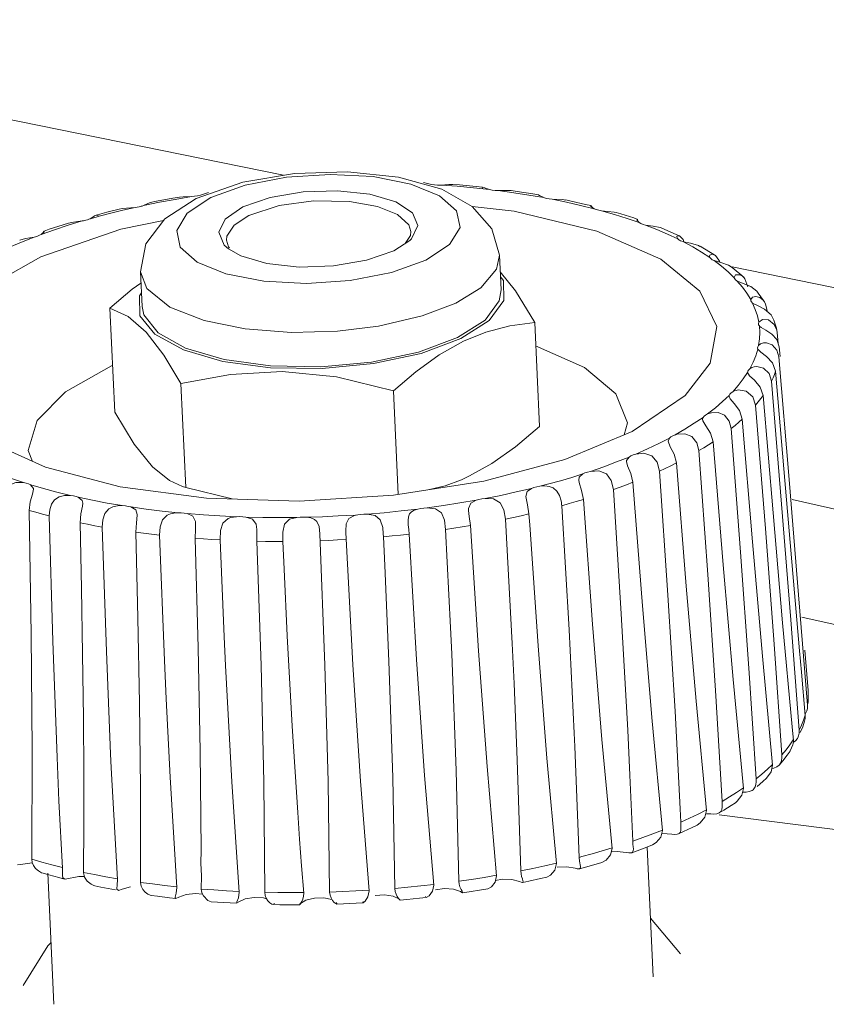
# Model space of a CAD drawing. Header units: millimetres. Extents: x 3925 to 5043, y -86 to 778.
# Tile 80 of 96: x 4821 to 4832, y 470 to 483. Entities that reach past the tile are written whole.
import ezdxf

# ---------------------------------------------------------------- set-up
doc = ezdxf.new("R2010")
doc.units = ezdxf.units.MM
doc.header["$LTSCALE"] = 46.255
doc.layers.add('ARAKNO_13891DXF_CONTINUOUS_LINE', color=7, linetype='CONTINUOUS')

msp = doc.modelspace()

# ---------------------------------------------------------------- linework, layer by layer
at = {"layer": 'ARAKNO_13891DXF_CONTINUOUS_LINE', "color": 7, "linetype": 'Continuous', "lineweight": 0}
for p, q in [((4814.6816, 483.1438), (4824.852, 481.0687)), ((4823.6881, 480.7592), (4824.3115, 480.9772)), ((4826.7195, 480.9728), (4826.7381, 480.9687)), ((4826.7381, 480.9687), (4826.7903, 480.9546)), ((4826.7903, 480.9546), (4826.8281, 480.9465)), ((4826.9082, 480.9386), (4826.9508, 480.9388)), ((4826.9508, 480.9388), (4827.1693, 480.9224)), ((4827.2006, 480.9407), (4827.1114, 480.9478)), ((4827.1693, 480.9224), (4827.3851, 480.9025)), ((4827.4206, 480.9205), (4827.2006, 480.9407)), ((4827.3851, 480.9025), (4827.5978, 480.8794)), ((4827.5071, 480.9115), (4827.4206, 480.9205)), ((4827.5051, 480.8964), (4827.5027, 480.9068)), ((4827.5071, 480.9115), (4827.5366, 480.9004)), ((4827.5736, 480.8864), (4827.5978, 480.8794)), ((4827.6731, 480.8672), (4827.7147, 480.8651)), ((4823.1971, 480.7082), (4823.41, 480.7479)), ((4823.41, 480.7479), (4823.626, 480.7845)), ((4823.5683, 480.5627), (4823.8839, 480.7705)), ((4823.626, 480.7845), (4823.6673, 480.7881)), ((4823.6673, 480.7881), (4823.7072, 480.7942)), ((4823.7072, 480.7942), (4823.7446, 480.8027)), ((4823.8241, 480.8303), (4823.7474, 480.8035)), ((4823.8528, 480.8389), (4823.8241, 480.8303)), ((4826.3502, 480.7133), (4826.0028, 480.8153)), ((4827.7147, 480.8651), (4827.922, 480.8368)), ((4827.9685, 480.8534), (4827.8867, 480.865)), ((4827.922, 480.8368), (4828.1254, 480.8053)), ((4828.1764, 480.8212), (4827.9685, 480.8534)), ((4828.1254, 480.8053), (4828.3246, 480.7706)), ((4828.2547, 480.808), (4828.1764, 480.8212)), ((4828.2565, 480.8051), (4828.2546, 480.8078)), ((4828.3936, 480.7543), (4828.4335, 480.7499)), ((4828.5747, 480.7449), (4828.4335, 480.7499)), ((4828.4335, 480.7499), (4828.6255, 480.7104)), ((4828.6165, 480.7389), (4828.5747, 480.7449)), ((4828.6888, 480.7239), (4828.6166, 480.7393)), ((4822.7099, 480.6028), (4822.8726, 480.6403)), ((4822.8726, 480.6403), (4822.9018, 480.6442)), ((4822.9876, 480.6654), (4823.1971, 480.7082)), ((4823.0747, 480.7054), (4822.9876, 480.6654)), ((4823.16, 480.7227), (4823.0747, 480.7058)), ((4824.3125, 480.6458), (4824.0754, 480.4843)), ((4826.1076, 480.6528), (4825.7327, 480.7197)), ((4826.373, 480.5452), (4826.1076, 480.6528)), ((4826.5732, 480.5682), (4826.3502, 480.7133)), ((4827.3697, 480.6544), (4827.6304, 480.3552)), ((4827.37, 480.6541), (4827.9298, 480.5921)), ((4828.6255, 480.7104), (4828.8125, 480.6678)), ((4828.881, 480.6802), (4828.6888, 480.7239)), ((4828.8125, 480.6678), (4828.9943, 480.6223)), ((4828.9492, 480.6636), (4828.881, 480.6802)), ((4828.9492, 480.6635), (4828.9464, 480.6612)), ((4828.9464, 480.6612), (4828.9498, 480.6547)), ((4828.9545, 480.6608), (4828.9492, 480.6635)), ((4828.9498, 480.6547), (4828.9943, 480.6223)), ((4828.9702, 480.6398), (4828.9545, 480.6608)), ((4822.2386, 480.4759), (4822.2186, 480.47)), ((4822.2748, 480.4898), (4822.3534, 480.5117)), ((4822.3328, 480.5266), (4822.3403, 480.5337)), ((4822.3403, 480.5337), (4822.3568, 480.5349)), ((4822.499, 480.5749), (4822.3405, 480.5335)), ((4822.3534, 480.5117), (4822.3929, 480.5224)), ((4822.3568, 480.5349), (4822.3743, 480.5313)), ((4822.3743, 480.5313), (4822.3919, 480.5232)), ((4822.3929, 480.5224), (4822.5497, 480.5634)), ((4822.5497, 480.5634), (4822.7099, 480.6028)), ((4823.4287, 480.3344), (4823.5683, 480.5627)), ((4824.0754, 480.4843), (4823.9896, 480.308)), ((4826.6454, 480.399), (4826.5732, 480.5682)), ((4827.1588, 480.5959), (4827.2063, 480.3726)), ((4827.9298, 480.5921), (4829.0314, 480.3245)), ((4829.0557, 480.6021), (4829.093, 480.5956)), ((4829.3488, 480.5541), (4829.2877, 480.5723)), ((4829.5219, 480.4994), (4829.3488, 480.5541)), ((4829.4331, 480.4928), (4829.5939, 480.4372)), ((4829.5786, 480.4803), (4829.5219, 480.4994)), ((4829.5786, 480.4804), (4829.5642, 480.4732)), ((4829.5642, 480.4732), (4829.5938, 480.4372)), ((4821.6148, 479.9803), (4822.6853, 480.3487)), ((4821.6225, 480.2801), (4821.799, 480.3423)), ((4821.7293, 480.3482), (4821.6632, 480.3254)), ((4821.799, 480.3423), (4821.981, 480.402)), ((4821.981, 480.402), (4822.1683, 480.4591)), ((4822.6853, 480.3487), (4823.2545, 480.4659)), ((4826.5596, 480.2227), (4826.6454, 480.399)), ((4827.2063, 480.3726), (4827.0667, 480.1443)), ((4827.6304, 480.3552), (4827.7322, 480.002)), ((4829.5939, 480.4372), (4829.6173, 480.4245)), ((4829.6173, 480.4245), (4829.6465, 480.4137)), ((4829.6465, 480.4137), (4829.6805, 480.4052)), ((4829.6805, 480.4052), (4829.8311, 480.3456)), ((4829.8311, 480.3456), (4829.9749, 480.2835)), ((4829.937, 480.3459), (4829.8878, 480.3659)), ((4830.0881, 480.2807), (4829.937, 480.3459)), ((4821.4142, 480.2241), (4821.3349, 480.203)), ((4821.3594, 480.1786), (4821.5267, 480.2444)), ((4821.5267, 480.2444), (4821.4142, 480.2241)), ((4821.5267, 480.2444), (4821.5448, 480.2489)), ((4821.6002, 480.2684), (4821.6225, 480.2801)), ((4821.6624, 480.3149), (4821.6225, 480.2801)), ((4821.6663, 480.3232), (4821.6624, 480.3149)), ((4821.6632, 480.3253), (4821.6663, 480.3232)), ((4823.4762, 480.1111), (4823.4287, 480.3344)), ((4823.9896, 480.308), (4824.0618, 480.1389)), ((4824.0985, 480.255), (4824.0938, 480.2047)), ((4826.476, 480.1608), (4826.545, 480.2674)), ((4826.5365, 480.2), (4826.5596, 480.2227)), ((4826.545, 480.2674), (4826.5497, 480.3177)), ((4829.0314, 480.3245), (4829.8849, 479.9488)), ((4829.9749, 480.2835), (4830.1116, 480.2191)), ((4830.1329, 480.2602), (4830.0881, 480.2807)), ((4830.0961, 480.2487), (4830.1116, 480.2191)), ((4830.1822, 480.2135), (4830.1329, 480.2602)), ((4830.1929, 480.1805), (4830.1822, 480.2135)), ((4821.1983, 480.1105), (4821.3594, 480.1786)), ((4822.9453, 479.7817), (4823.0186, 480.1524)), ((4823.7015, 479.9122), (4823.4762, 480.1111)), ((4824.0618, 480.1389), (4824.1182, 480.0888)), ((4824.0938, 480.2047), (4824.1211, 480.1152)), ((4824.1182, 480.0888), (4824.2849, 479.9937)), ((4824.1211, 480.1152), (4824.1329, 480.1024)), ((4826.3225, 480.0612), (4826.5365, 480.2)), ((4827.0667, 480.1443), (4826.7511, 479.9365)), ((4830.1648, 480.1886), (4830.1846, 480.1823)), ((4830.1846, 480.1823), (4830.3099, 480.1143)), ((4830.279, 480.1623), (4830.1846, 480.1822)), ((4830.3099, 480.1143), (4830.4276, 480.0442)), ((4830.444, 480.1008), (4830.4064, 480.1219)), ((4830.5707, 480.0254), (4830.444, 480.1008)), ((4820.8015, 479.5273), (4821.6148, 479.9803)), ((4827.6917, 479.8158), (4827.7322, 480.002)), ((4827.7322, 480.002), (4827.7535, 479.5403)), ((4830.4046, 479.5251), (4829.8849, 479.9488)), ((4830.4276, 480.0442), (4830.5375, 479.9722)), ((4830.5356, 480.0054), (4830.5318, 479.9909)), ((4830.5318, 479.9909), (4830.5375, 479.9722)), ((4830.6038, 480.0044), (4830.5707, 480.0254)), ((4824.0849, 479.7552), (4823.7015, 479.9122)), ((4830.5696, 479.9433), (4830.5953, 479.9312)), ((4830.6819, 479.9062), (4830.5953, 479.9312)), ((4830.5953, 479.9312), (4830.6928, 479.8562)), ((4830.67, 479.9143), (4830.6596, 479.9384)), ((4830.7866, 479.87), (4830.6819, 479.9062)), ((4830.6928, 479.8562), (4830.7822, 479.7795)), ((4830.8335, 479.8401), (4830.7866, 479.87)), ((4830.8619, 479.8188), (4830.8343, 479.8409)), ((4830.8351, 479.848), (4844.3449, 477.0916)), ((4830.962, 479.7327), (4830.8619, 479.8188)), ((4822.9453, 479.7817), (4822.9665, 479.32)), ((4823.0297, 479.5597), (4822.9453, 479.7817)), ((4827.4829, 479.5692), (4827.6917, 479.8158)), ((4827.7424, 479.7803), (4827.9441, 479.5293)), ((4827.7456, 479.7127), (4827.784, 479.6653)), ((4830.7822, 479.7795), (4830.8633, 479.7012)), ((4830.8809, 479.7391), (4830.8626, 479.7075)), ((4830.8626, 479.7075), (4830.8633, 479.7012)), ((4830.9843, 479.7121), (4830.962, 479.7327)), ((4831.006, 479.6875), (4830.9845, 479.7123)), ((4831.0441, 479.583), (4831.006, 479.6875)), ((4822.8365, 479.549), (4822.9521, 479.6322)), ((4827.1504, 479.3649), (4827.4829, 479.5692)), ((4830.881, 479.6731), (4830.8984, 479.6605)), ((4830.8984, 479.6605), (4830.9727, 479.5763)), ((4830.9819, 479.6271), (4830.9048, 479.6569)), ((4830.9727, 479.5763), (4831.032, 479.4945)), ((4831.0827, 479.5854), (4830.9819, 479.6271)), ((4831.1619, 479.5214), (4831.0827, 479.5854)), ((4822.5378, 479.2949), (4822.8365, 479.549)), ((4822.9312, 479.462), (4822.9583, 479.499)), ((4827.9441, 479.5293), (4828.2035, 479.1037)), ((4831.032, 479.4945), (4831.0826, 479.4114)), ((4831.105, 479.4431), (4831.0826, 479.4114)), ((4831.182, 479.4973), (4831.1625, 479.5218)), ((4831.2523, 479.3998), (4831.182, 479.4973)), ((4831.249, 479.4017), (4831.2054, 479.438)), ((4822.6015, 477.9098), (4822.5378, 479.2949)), ((4822.7826, 479.1861), (4822.5378, 479.2949)), ((4831.0826, 479.4114), (4831.0821, 479.4037)), ((4831.0917, 479.3794), (4831.1069, 479.3648)), ((4831.173, 479.3307), (4831.1069, 479.3648)), ((4831.268, 479.2836), (4831.173, 479.3307)), ((4831.2654, 479.3795), (4831.249, 479.4017)), ((4831.2655, 479.3795), (4831.2523, 479.3998)), ((4831.2817, 479.3485), (4831.2654, 479.3795)), ((4831.2974, 479.2845), (4831.2817, 479.3485)), ((4831.1719, 479.1947), (4831.1911, 479.1086)), ((4831.3532, 479.207), (4831.268, 479.2836)), ((4831.2999, 479.2549), (4831.2974, 479.2845)), ((4831.3774, 479.1623), (4831.3532, 479.207)), ((4831.389, 479.1361), (4831.3785, 479.1628)), ((4828.2035, 479.1037), (4828.2672, 477.7187)), ((4831.1859, 479.0874), (4831.1883, 479.0759)), ((4831.1883, 479.0759), (4831.1978, 479.0604)), ((4831.2389, 479.1442), (4831.1911, 479.1086)), ((4831.2861, 479.003), (4831.2218, 479.0406)), ((4831.3658, 478.9506), (4831.2861, 479.003)), ((4831.4358, 478.9711), (4831.4287, 479.0049)), ((4831.4482, 478.8248), (4831.4358, 478.9711)), ((4828.2131, 478.794), (4828.8682, 478.5062)), ((4831.1994, 478.8861), (4831.1867, 478.7985)), ((4831.2148, 478.8198), (4831.1867, 478.7985)), ((4831.3683, 478.8057), (4831.2939, 478.8335)), ((4831.4736, 478.6502), (4831.4626, 478.7815)), ((4831.1722, 478.7642), (4831.1758, 478.7497)), ((4831.2161, 478.709), (4831.1758, 478.7497)), ((4831.2942, 478.6521), (4831.2161, 478.709)), ((4831.5934, 477.0102), (4831.4569, 478.6488)), ((4831.2529, 478.497), (4831.1623, 478.5188)), ((4831.041, 478.4401), (4831.0411, 478.4388)), ((4831.0673, 478.3958), (4831.0411, 478.4388)), ((4831.524, 477.1529), (4831.4139, 478.4569)), ((4823.5491, 476.9058), (4823.4853, 478.2909)), ((4831.2483, 478.1335), (4831.2094, 478.2451)), ((4831.4941, 476.682), (4831.3601, 478.3239)), ((4826.3182, 478.1953), (4826.382, 476.8102)), ((4830.795, 478.1232), (4830.7965, 478.1338)), ((4830.8081, 478.0891), (4830.795, 478.1232)), ((4831.0216, 478.1915), (4830.9161, 478.206)), ((4831.1086, 478.116), (4831.0216, 478.1915)), ((4831.1473, 478.0028), (4831.1086, 478.116)), ((4831.3803, 476.5667), (4831.2483, 478.1335)), ((4831.2776, 476.3577), (4831.1473, 478.0028)), ((4830.6123, 477.967), (4830.5081, 477.8853)), ((4830.6499, 477.9036), (4830.56, 477.9019)), ((4830.9689, 477.8174), (4830.9317, 477.9309)), ((4830.4467, 477.8404), (4830.3303, 477.7609)), ((4830.4391, 477.8154), (4830.4467, 477.8404)), ((4830.4434, 477.795), (4830.4391, 477.8154)), ((4830.8228, 477.6915), (4830.7954, 477.7895)), ((4831.1053, 476.179), (4830.9689, 477.8174)), ((4829.9985, 477.5646), (4829.8559, 477.4909)), ((4829.9802, 477.5225), (4829.9985, 477.5646)), ((4830.0084, 477.4489), (4829.9802, 477.5225)), ((4830.715, 475.8732), (4830.5811, 477.5149)), ((4827.5231, 476.9894), (4828.6034, 477.2787)), ((4829.4606, 477.3116), (4829.2946, 477.2452)), ((4829.4417, 477.1951), (4829.4272, 477.2506)), ((4828.8436, 477.0863), (4828.6958, 477.0401)), ((4821.4231, 476.963), (4821.3872, 476.9705)), ((4821.6535, 476.89), (4821.4826, 476.9404)), ((4826.3172, 476.8005), (4827.5231, 476.9894)), ((4827.1895, 476.9936), (4827.2251, 477.0088)), ((4827.2251, 477.0093), (4827.3341, 477.0583)), ((4828.3905, 476.9528), (4828.2703, 476.9211)), ((4829.2513, 476.8766), (4829.2231, 476.9972)), ((4822.051, 476.7923), (4822.0123, 476.7977)), ((4822.6759, 476.9156), (4823.8275, 476.7624)), ((4823.5038, 476.9174), (4823.5491, 476.9058)), ((4823.5491, 476.9058), (4824.1673, 476.7517)), ((4828.1593, 476.8931), (4827.9566, 476.8452)), ((4822.3073, 476.7338), (4822.1163, 476.774)), ((4822.1766, 476.6972), (4822.1736, 476.6566)), ((4827.4212, 476.7359), (4827.206, 476.6986)), ((4831.6159, 475.1416), (4831.4941, 476.682)), ((4835.3775, 475.8896), (4831.6338, 476.7447)), ((4822.1521, 476.5546), (4822.1391, 476.4341)), ((4822.1736, 476.6566), (4822.1521, 476.5546)), ((4822.7439, 476.6595), (4822.7031, 476.6627)), ((4823.0227, 476.6161), (4822.8163, 476.6451)), ((4823.4884, 476.5671), (4823.4462, 476.568)), ((4823.7843, 476.5398), (4823.5663, 476.557)), ((4826.6437, 476.6176), (4826.4199, 476.5917)), ((4827.3299, 476.5185), (4827.3201, 476.5985)), ((4828.0221, 476.5287), (4828.1259, 476.5523)), ((4828.1257, 476.5522), (4828.1351, 476.4067)), ((4831.5077, 475.1019), (4831.3803, 476.5667)), ((4824.3519, 476.5113), (4824.3119, 476.5155)), ((4824.5771, 476.5062), (4824.3519, 476.5113)), ((4825.297, 476.4507), (4825.2639, 476.4801)), ((4825.3273, 476.3829), (4825.297, 476.4507)), ((4827.3457, 476.3968), (4827.3299, 476.5185)), ((4825.3381, 476.2874), (4825.3273, 476.3829)), ((4825.4049, 474.5361), (4825.3381, 476.2874)), ((4826.1856, 476.2483), (4826.1833, 476.2881)), ((4827.0793, 475.0389), (4827.0144, 476.3449)), ((4824.0082, 476.2054), (4824.0629, 474.9124)), ((4824.8426, 476.186), (4824.8594, 475.8138)), ((4826.2037, 475.8625), (4826.1856, 476.2483)), ((4831.6341, 473.7145), (4831.5077, 475.1019)), ((4831.728, 473.6693), (4831.6159, 475.1416)), ((4831.7658, 475.1759), (4833.4861, 474.783)), ((4831.7588, 474.44), (4831.7333, 474.7275)), ((4831.8484, 474.1965), (4831.8031, 474.7334)), ((4831.8101, 473.8628), (4831.7588, 474.44)), ((4831.8507, 474.1189), (4831.8479, 474.2045)), ((4831.8472, 474.0365), (4831.8507, 474.1189)), ((4831.8124, 473.8901), (4831.8303, 473.925)), ((4831.8303, 473.925), (4831.8379, 473.9556)), ((4831.7601, 473.7364), (4831.7873, 473.8035)), ((4831.7757, 473.7144), (4831.8, 473.7873)), ((4831.7873, 473.8035), (4831.8096, 473.8708)), ((4831.808, 473.8233), (4831.7999, 473.7873)), ((4831.8101, 473.8628), (4831.808, 473.8233)), ((4831.6513, 473.5296), (4831.6341, 473.7145)), ((4831.7279, 473.6278), (4831.728, 473.6693)), ((4831.728, 473.6693), (4831.7601, 473.7364)), ((4831.7438, 473.6353), (4831.7757, 473.7144)), ((4831.6045, 473.4713), (4831.6507, 473.5376)), ((4831.6513, 473.5296), (4831.6512, 473.5116)), ((4831.7117, 473.5676), (4831.7212, 473.5916)), ((4831.7212, 473.5916), (4831.7279, 473.6278)), ((4831.4978, 473.3396), (4831.5535, 473.4052)), ((4831.5535, 473.4052), (4831.6045, 473.4713)), ((4831.5671, 473.3331), (4831.6076, 473.3906)), ((4831.6072, 473.3908), (4831.6451, 473.4731)), ((4831.4982, 473.2982), (4831.4978, 473.3396)), ((4831.3051, 473.1473), (4831.3744, 473.2115)), ((4831.375, 473.2035), (4831.3559, 473.1142)), ((4831.4664, 473.2074), (4831.4815, 473.2296)), ((4829.5091, 472.1897), (4829.4727, 473.0683)), ((4831.154, 472.9795), (4831.153, 473.0208)), ((4831.2443, 472.9829), (4831.2945, 473.0289)), ((4831.3559, 473.1142), (4831.2944, 473.029)), ((4830.8949, 472.8379), (4830.9859, 472.8987)), ((4830.9865, 472.8906), (4830.9663, 472.8026)), ((4831.0636, 472.8501), (4831.0998, 472.8638)), ((4831.0998, 472.8638), (4831.1144, 472.8736)), ((4831.1668, 472.9162), (4831.2443, 472.9829)), ((4821.8588, 472.7259), (4821.9042, 471.8286)), ((4830.9663, 472.8026), (4830.9034, 472.7207)), ((4830.1489, 472.4402), (4830.1409, 472.618)), ((4830.382, 472.5492), (4830.493, 472.6053)), ((4830.4935, 472.5973), (4830.4727, 472.5105)), ((4830.6633, 472.5656), (4830.7229, 472.6015)), ((4830.7019, 472.6777), (4830.7005, 472.719)), ((4830.7229, 472.6015), (4830.8198, 472.6624)), ((4830.8198, 472.6624), (4830.8777, 472.7007)), ((4830.9034, 472.7207), (4830.8775, 472.701)), ((4830.1489, 472.4402), (4830.2673, 472.4941)), ((4830.2673, 472.4941), (4830.382, 472.5492)), ((4830.4727, 472.5105), (4830.4098, 472.4322)), ((4830.4937, 472.5519), (4830.5501, 472.552)), ((4830.6318, 472.5539), (4830.6633, 472.5656)), ((4830.6599, 472.5391), (4832.9335, 472.2535)), ((4829.7763, 472.2867), (4829.905, 472.3371)), ((4830.1518, 472.3825), (4830.1489, 472.4402)), ((4830.1524, 472.3641), (4830.1518, 472.3825)), ((4830.1871, 472.3157), (4830.3019, 472.3708)), ((4830.3019, 472.3708), (4830.3669, 472.4034)), ((4830.4098, 472.4322), (4830.3667, 472.4037)), ((4829.5091, 472.1897), (4829.6443, 472.2376)), ((4829.6443, 472.2376), (4829.7763, 472.2867)), ((4829.8846, 472.2436), (4829.823, 472.1689)), ((4829.9056, 472.3291), (4829.8846, 472.2436)), ((4829.9046, 472.2887), (4830.0286, 472.2822)), ((4830.1025, 472.2796), (4830.1206, 472.2851)), ((4830.1206, 472.2851), (4830.1871, 472.3157)), ((4829.5117, 472.1485), (4829.5091, 472.1897)), ((4829.516, 472.0579), (4829.5179, 472.0847)), ((4829.5685, 472.0609), (4829.6991, 472.1096)), ((4829.6991, 472.1096), (4829.7708, 472.1373)), ((4829.7807, 470.3804), (4829.7011, 472.1103)), ((4829.823, 472.1689), (4829.7707, 472.1377)), ((4821.5013, 471.9042), (4821.4954, 471.9468)), ((4821.6284, 471.9085), (4821.4954, 471.9468)), ((4828.8321, 471.9829), (4828.7935, 471.9725)), ((4828.7983, 471.9196), (4828.7935, 471.9725)), ((4828.9682, 472.0205), (4828.8321, 471.9829)), ((4829.2228, 472.045), (4829.3027, 472.0524)), ((4829.3027, 472.0524), (4829.4214, 472.0392)), ((4829.4953, 472.0347), (4829.5685, 472.0609)), ((4821.3061, 471.8709), (4821.3764, 471.8806)), ((4821.7646, 471.8718), (4821.6284, 471.9085)), ((4821.9038, 471.8367), (4821.7646, 471.8718)), ((4821.9042, 471.8286), (4821.9046, 471.7308)), ((4828.1767, 471.8258), (4828.016, 471.7928)), ((4828.5033, 471.8425), (4828.6293, 471.8473)), ((4828.6293, 471.8473), (4828.7403, 471.8277)), ((4828.7795, 471.8179), (4828.7984, 471.8181)), ((4828.8116, 471.8486), (4828.7983, 471.9196)), ((4828.7984, 471.8181), (4828.8773, 471.84)), ((4828.7984, 471.8181), (4828.8103, 471.8286)), ((4828.8103, 471.8286), (4828.812, 471.8432)), ((4828.812, 471.8432), (4828.8116, 471.8486)), ((4828.8773, 471.84), (4829.0216, 471.8815)), ((4829.0216, 471.8815), (4829.0993, 471.9049)), ((4829.1544, 471.9359), (4829.0992, 471.9051)), ((4821.7892, 470.0126), (4821.7086, 471.7631)), ((4821.8561, 471.7029), (4821.9315, 471.6836)), ((4821.9046, 471.7308), (4821.9103, 471.7012)), ((4821.9103, 471.7012), (4821.9315, 471.6839)), ((4821.9315, 471.6839), (4821.9433, 471.6821)), ((4821.9433, 471.6821), (4822.1214, 471.719)), ((4822.1214, 471.719), (4822.1986, 471.7191)), ((4822.1869, 471.7722), (4822.2009, 471.7084)), ((4822.3345, 471.742), (4822.1869, 471.7722)), ((4822.2009, 471.7084), (4822.2358, 471.656)), ((4822.4847, 471.7135), (4822.3345, 471.742)), ((4822.6373, 471.6868), (4822.4847, 471.7135)), ((4822.6341, 471.5995), (4822.6377, 471.6786)), ((4827.3606, 471.6785), (4827.1918, 471.6541)), ((4827.6801, 471.6621), (4827.7727, 471.6794)), ((4827.7727, 471.6794), (4827.8974, 471.6775)), ((4827.8974, 471.6775), (4827.9986, 471.6518)), ((4828.0197, 471.7515), (4828.016, 471.7928)), ((4828.1261, 471.656), (4828.2814, 471.6899)), ((4828.2814, 471.6899), (4828.3641, 471.7088)), ((4822.2358, 471.656), (4822.2858, 471.6136)), ((4822.3384, 471.591), (4822.4179, 471.575)), ((4822.4179, 471.575), (4822.5655, 471.547)), ((4822.5655, 471.547), (4822.6127, 471.5386)), ((4822.6306, 471.556), (4822.6341, 471.5995)), ((4822.703, 471.5474), (4822.8117, 471.5773)), ((4822.9542, 471.5869), (4822.9452, 471.6391)), ((4823.1044, 471.6175), (4822.9452, 471.6391)), ((4823.2657, 471.5978), (4823.1044, 471.6175)), ((4823.4287, 471.5799), (4823.2657, 471.5978)), ((4823.7583, 471.5194), (4823.7554, 471.5499)), ((4823.9232, 471.5374), (4823.7554, 471.5499)), ((4826.5105, 471.5745), (4826.3369, 471.559)), ((4826.3415, 471.5175), (4826.3369, 471.559)), ((4826.6834, 471.5918), (4826.5105, 471.5745)), ((4826.8554, 471.611), (4826.6834, 471.5918)), ((4826.8781, 471.5393), (4827.0003, 471.5549)), ((4827.0003, 471.5549), (4827.1214, 471.5463)), ((4827.1214, 471.5463), (4827.2108, 471.5151)), ((4827.1959, 471.6127), (4827.1918, 471.6541)), ((4827.4917, 471.5377), (4827.5784, 471.5521)), ((4828.0423, 471.6386), (4828.1261, 471.656)), ((4823.0439, 471.4815), (4823.0088, 471.5079)), ((4823.0893, 471.464), (4823.1734, 471.4528)), ((4823.1734, 471.4528), (4823.3313, 471.4335)), ((4823.3313, 471.4335), (4823.4164, 471.4239)), ((4823.4102, 471.4419), (4823.4095, 471.4332)), ((4823.4095, 471.4332), (4823.4164, 471.424)), ((4823.4585, 471.4411), (4823.5568, 471.4761)), ((4823.8428, 471.399), (4823.7843, 471.4578)), ((4824.0924, 471.5268), (4823.9232, 471.5374)), ((4824.2627, 471.5181), (4824.0924, 471.5268)), ((4824.2561, 471.3779), (4824.3421, 471.4173)), ((4824.3421, 471.4173), (4824.4618, 471.4371)), ((4824.6071, 471.4646), (4824.6018, 471.5064)), ((4824.7749, 471.5033), (4824.6018, 471.5064)), ((4824.9487, 471.502), (4824.7749, 471.5033)), ((4825.123, 471.5026), (4824.9487, 471.502)), ((4825.643, 471.5157), (4825.4679, 471.5094)), ((4825.818, 471.5238), (4825.643, 471.5157)), ((4825.9929, 471.5338), (4825.818, 471.5238)), ((4825.9934, 471.5257), (4825.9787, 471.4466)), ((4826.3161, 471.4562), (4826.392, 471.42)), ((4826.392, 471.42), (4826.4051, 471.4073)), ((4826.4985, 471.4106), (4826.6672, 471.4275)), ((4826.6672, 471.4275), (4826.7564, 471.4372)), ((4826.7441, 471.4482), (4826.7445, 471.4554)), ((4827.2107, 471.5151), (4827.2299, 471.5035)), ((4827.2299, 471.5035), (4827.2408, 471.4992)), ((4827.2408, 471.4992), (4827.3282, 471.5121)), ((4827.2408, 471.4992), (4827.2422, 471.5011)), ((4827.3282, 471.5121), (4827.4917, 471.5377)), ((4823.8867, 471.3807), (4823.8428, 471.399)), ((4823.8867, 471.3807), (4823.9741, 471.3745)), ((4823.9741, 471.3745), (4824.1394, 471.3641)), ((4824.1394, 471.3641), (4824.2278, 471.3593)), ((4824.2323, 471.3779), (4824.2264, 471.3614)), ((4824.2264, 471.3614), (4824.2278, 471.3594)), ((4824.2278, 471.3594), (4824.2561, 471.3779)), ((4824.716, 471.3425), (4824.8057, 471.3411)), ((4824.726, 471.3617), (4824.7272, 471.3545)), ((4824.8057, 471.3411), (4824.9753, 471.3399)), ((4824.9753, 471.3399), (4825.0654, 471.34)), ((4825.0729, 471.3479), (4825.0654, 471.3401)), ((4825.0967, 471.3842), (4825.0729, 471.3479)), ((4825.562, 471.3498), (4825.6524, 471.3532)), ((4825.6524, 471.3532), (4825.8231, 471.3611)), ((4825.8231, 471.3611), (4825.9135, 471.3661)), ((4825.91, 471.3693), (4825.9153, 471.3851)), ((4826.4089, 471.4023), (4826.4025, 471.4079)), ((4826.4051, 471.4073), (4826.409, 471.4024)), ((4826.4089, 471.4023), (4826.4985, 471.4106)), ((4830.1448, 470.6862), (4829.7447, 471.1625))]:
    msp.add_line(p, q, dxfattribs=at)
for points in [[(4823.8839, 480.7705), (4824.3413, 480.9357), (4824.8916, 481.0423), (4825.4759, 481.0813), (4826.0463, 481.0505), (4826.5501, 480.9518)], [(4824.3115, 480.9772), (4824.9973, 481.0933), (4825.7042, 481.117), (4826.3876, 481.0458), (4826.964, 480.8833), (4827.3697, 480.6544)], [(4826.5501, 480.9518), (4826.9335, 480.7948), (4827.1588, 480.5959)], [(4826.8281, 480.9465), (4826.8669, 480.9412), (4826.9082, 480.9386)], [(4827.1114, 480.9474), (4827.0553, 480.9469), (4826.9508, 480.9388)], [(4827.5366, 480.9004), (4827.5539, 480.8933), (4827.5736, 480.8864)], [(4827.5978, 480.8794), (4827.6338, 480.872), (4827.6731, 480.8672)], [(4827.8866, 480.8647), (4827.8213, 480.8676), (4827.7148, 480.8651)], [(4823.0186, 480.1524), (4823.2701, 480.4867), (4823.6881, 480.7592)], [(4823.465, 480.7785), (4823.3769, 480.7632), (4823.16, 480.7227)], [(4823.4651, 480.7781), (4823.5147, 480.7826), (4823.6259, 480.7845)], [(4826.0028, 480.8153), (4825.5733, 480.8617), (4825.1142, 480.8472), (4824.6739, 480.7722), (4824.3125, 480.6458)], [(4828.2547, 480.8077), (4828.266, 480.7998), (4828.3246, 480.7706)], [(4828.3246, 480.7706), (4828.357, 480.7612), (4828.3936, 480.7543)], [(4822.7012, 480.6243), (4822.6626, 480.6152), (4822.499, 480.5749)], [(4822.7013, 480.624), (4822.7595, 480.6323), (4822.8726, 480.6403)], [(4822.9018, 480.6442), (4822.93, 480.6494), (4822.9566, 480.6558)], [(4822.9566, 480.6558), (4822.9673, 480.6588), (4822.9777, 480.662), (4822.9876, 480.6654)], [(4825.7327, 480.7197), (4825.2524, 480.7271), (4824.7932, 480.6641), (4824.3923, 480.5315)], [(4828.9943, 480.6223), (4829.0225, 480.6111), (4829.0557, 480.6021)], [(4822.2748, 480.4898), (4822.2574, 480.4825), (4822.2386, 480.4759)], [(4822.2748, 480.4899), (4822.3115, 480.5103), (4822.3328, 480.5266)], [(4824.3923, 480.5315), (4824.1928, 480.4016), (4824.0985, 480.255)], [(4826.5497, 480.3177), (4826.5224, 480.4072), (4826.373, 480.5452)], [(4829.093, 480.5956), (4829.266, 480.5456), (4829.4331, 480.4928)], [(4829.2876, 480.5721), (4829.2605, 480.5788), (4829.1795, 480.588), (4829.0931, 480.5956)], [(4821.9868, 480.4315), (4821.9164, 480.4096), (4821.7293, 480.3482)], [(4821.987, 480.4311), (4822.0531, 480.4448), (4822.1683, 480.4591)], [(4822.1683, 480.4591), (4822.1856, 480.4623), (4822.2024, 480.4659), (4822.2186, 480.47)], [(4829.8877, 480.3658), (4829.874, 480.371), (4829.7797, 480.3907), (4829.6806, 480.4052)], [(4821.5448, 480.2489), (4821.5741, 480.258), (4821.6002, 480.2684)], [(4821.6452, 480.2999), (4821.6591, 480.3226), (4821.6632, 480.3253)], [(4830.1329, 480.2602), (4830.0976, 480.2559), (4830.0961, 480.2487)], [(4830.1116, 480.2191), (4830.1175, 480.2138), (4830.1242, 480.2087), (4830.1319, 480.2038)], [(4830.1319, 480.2038), (4830.1471, 480.1958), (4830.1648, 480.1886)], [(4830.4059, 480.1212), (4830.3857, 480.1318), (4830.279, 480.1623)], [(4824.2849, 479.9937), (4824.6322, 479.8917), (4825.0617, 479.8453), (4825.5208, 479.8598), (4825.9611, 479.9348), (4826.3225, 480.0612)], [(4830.6039, 480.0045), (4830.5665, 480.0182), (4830.5356, 480.0054)], [(4830.5375, 479.9722), (4830.5502, 479.957), (4830.5696, 479.9433)], [(4830.6596, 479.9384), (4830.6141, 479.9971), (4830.6039, 480.0045)], [(4826.7511, 479.9365), (4826.2937, 479.7713), (4825.7435, 479.6647), (4825.1591, 479.6257), (4824.5888, 479.6565), (4824.0849, 479.7552)], [(4830.8633, 479.7012), (4830.8692, 479.6868), (4830.881, 479.6731)], [(4830.9845, 479.7123), (4830.9394, 479.7407), (4830.8809, 479.7391)], [(4827.1504, 479.3649), (4826.7037, 479.1938), (4826.1171, 479.0571), (4825.5727, 478.9904), (4824.9574, 478.9735), (4824.341, 479.0208), (4823.7925, 479.1325), (4823.3387, 479.3104), (4823.0297, 479.5597)], [(4827.784, 479.6653), (4827.7888, 479.3983), (4827.5938, 479.1319), (4827.2153, 478.8905)], [(4827.2153, 478.8905), (4826.6865, 478.6942), (4826.0525, 478.5584), (4825.3673, 478.4933), (4824.6811, 478.503), (4824.0453, 478.5875), (4823.517, 478.7398), (4823.1366, 478.948), (4822.936, 479.1949), (4822.9312, 479.462)], [(4827.1716, 478.9032), (4827.5401, 479.1379), (4827.7303, 479.3952), (4827.7533, 479.5403)], [(4830.2067, 478.1315), (4830.5438, 478.5637), (4830.6292, 479.0534), (4830.4046, 479.5251)], [(4831.2054, 479.438), (4831.1511, 479.4544), (4831.105, 479.4431)], [(4822.9668, 479.32), (4822.9906, 479.2066), (4823.1807, 478.9659), (4823.5477, 478.7611), (4824.06, 478.6107), (4824.678, 478.5262), (4825.3506, 478.5147), (4826.0268, 478.5775), (4826.6529, 478.7108), (4827.1716, 478.9032)], [(4831.0821, 479.4037), (4831.0835, 479.3951), (4831.0917, 479.3794)], [(4831.1069, 479.3648), (4831.1439, 479.2802), (4831.1719, 479.1947)], [(4823.4853, 478.2909), (4823.2562, 478.6716), (4823.0215, 478.9781), (4822.7826, 479.1861)], [(4827.2514, 478.8557), (4827.5518, 478.9775), (4827.8707, 479.0605), (4828.2035, 479.1037)], [(4831.1911, 479.1086), (4831.186, 479.0922), (4831.1859, 479.0874)], [(4831.1978, 479.0604), (4831.2031, 478.9734), (4831.1994, 478.8861)], [(4831.2218, 479.0406), (4831.2124, 479.0471), (4831.2045, 479.0536), (4831.1979, 479.0604)], [(4831.4287, 479.0049), (4831.3953, 479.0793), (4831.3187, 479.1394), (4831.2389, 479.1442)], [(4831.4302, 479.0052), (4831.4242, 479.0279), (4831.389, 479.1361)], [(4831.4626, 478.7815), (4831.4306, 478.8779), (4831.3658, 478.9506)], [(4827.2514, 478.8557), (4826.9285, 478.6735), (4826.6171, 478.4495), (4826.3182, 478.1953)], [(4831.1867, 478.7985), (4831.1758, 478.7823), (4831.1721, 478.7659), (4831.1722, 478.7642)], [(4831.2939, 478.8335), (4831.2523, 478.8325), (4831.2148, 478.8198)], [(4831.4569, 478.6488), (4831.4296, 478.7379), (4831.3683, 478.8057)], [(4831.1758, 478.7497), (4831.1492, 478.6621), (4831.1138, 478.5745), (4831.0695, 478.4873)], [(4831.4139, 478.4569), (4831.374, 478.5667), (4831.2942, 478.6521)], [(4821.9447, 478.1829), (4822.5601, 478.5271), (4822.5729, 478.5315)], [(4828.8682, 478.5062), (4829.2861, 478.1561), (4829.4408, 477.7671), (4829.3941, 477.6083)], [(4831.1623, 478.5188), (4831.1285, 478.5145), (4831.0966, 478.5035), (4831.0695, 478.4873)], [(4826.3182, 478.1953), (4825.5581, 478.3789), (4824.8327, 478.4509), (4824.1445, 478.4136), (4823.4853, 478.2909)], [(4831.0411, 478.4388), (4830.9833, 478.3522), (4830.9168, 478.2662), (4830.8419, 478.1809)], [(4831.0695, 478.4873), (4831.053, 478.4715), (4831.0434, 478.4552), (4831.041, 478.4401)], [(4831.2094, 478.2451), (4831.1345, 478.3346), (4831.0673, 478.3958)], [(4831.3601, 478.3239), (4831.3269, 478.425), (4831.2529, 478.497)], [(4831.4139, 478.4569), (4831.3982, 478.4125), (4831.3802, 478.3682), (4831.3601, 478.3239)], [(4821.5077, 477.2525), (4821.4492, 477.3997), (4821.5669, 477.7998), (4821.9447, 478.1829)], [(4828.6034, 477.2787), (4829.4996, 477.6523), (4830.2067, 478.1315)], [(4830.7965, 478.1338), (4830.7085, 478.0499), (4830.6123, 477.967)], [(4830.8419, 478.1809), (4830.82, 478.166), (4830.8047, 478.1501), (4830.7965, 478.1338)], [(4830.9161, 478.206), (4830.8901, 478.2006), (4830.865, 478.1921), (4830.8418, 478.1809)], [(4831.2483, 478.1334), (4831.2168, 478.0897), (4831.1831, 478.0462), (4831.1473, 478.0028)], [(4830.9317, 477.9309), (4830.8632, 478.0243), (4830.8081, 478.0891)], [(4822.6015, 477.9098), (4822.8606, 477.4848), (4823.1047, 477.1809), (4823.333, 476.9966), (4823.5038, 476.9174)], [(4830.5081, 477.8853), (4830.4814, 477.8715), (4830.4607, 477.8564), (4830.4467, 477.8404)], [(4830.56, 477.9019), (4830.5411, 477.8973), (4830.5247, 477.892), (4830.5081, 477.8853)], [(4830.7954, 477.7895), (4830.7312, 477.8676), (4830.6499, 477.9036)], [(4828.2672, 477.7187), (4827.9452, 477.4464), (4827.6326, 477.2251), (4827.3341, 477.0583)], [(4830.3303, 477.7609), (4830.2062, 477.6828), (4830.0748, 477.6064)], [(4830.5811, 477.5149), (4830.5462, 477.6302), (4830.4854, 477.7271), (4830.4434, 477.795)], [(4830.9689, 477.8174), (4830.9222, 477.7752), (4830.8735, 477.7332), (4830.8228, 477.6915)], [(4830.0748, 477.6064), (4830.0436, 477.594), (4830.018, 477.5799), (4829.9985, 477.5646)], [(4830.1009, 477.6141), (4830.0919, 477.6117), (4830.0833, 477.6091), (4830.0748, 477.6064)], [(4830.2978, 477.5835), (4830.2021, 477.6214), (4830.1009, 477.6141)], [(4831.153, 473.0208), (4831.0581, 474.4977), (4830.9483, 476.0434), (4830.8228, 477.6915)], [(4820.8989, 477.5264), (4821.6799, 477.1751), (4822.6759, 476.9156)], [(4829.8559, 477.4909), (4829.7064, 477.4191), (4829.5503, 477.3494)], [(4830.3927, 477.3963), (4830.3641, 477.5019), (4830.2978, 477.5835)], [(4830.5811, 477.5149), (4830.5201, 477.475), (4830.4573, 477.4355), (4830.3927, 477.3963)], [(4829.5503, 477.3494), (4829.5154, 477.3386), (4829.4852, 477.3259), (4829.4606, 477.3116)], [(4829.7621, 477.3264), (4829.6589, 477.3609), (4829.5503, 477.3494)], [(4829.8654, 477.1229), (4829.8336, 477.242), (4829.7621, 477.3264)], [(4830.0925, 477.2319), (4830.0605, 477.3488), (4830.0084, 477.4489)], [(4830.7005, 472.719), (4830.615, 474.1975), (4830.5124, 475.7455), (4830.3927, 477.3963)], [(4829.2946, 477.2452), (4829.1226, 477.1812), (4828.9449, 477.1195)], [(4829.4272, 477.2506), (4829.4281, 477.2669), (4829.4606, 477.3115)], [(4829.5126, 476.9739), (4829.4841, 477.0923), (4829.4417, 477.1951)], [(4830.0925, 477.2319), (4830.0185, 477.1951), (4829.9428, 477.1588), (4829.8654, 477.1229)], [(4830.4935, 472.5973), (4830.3543, 474.055), (4830.2227, 475.587), (4830.0925, 477.2319)], [(4821.3872, 476.9705), (4821.225, 477.0255), (4821.0692, 477.0831)], [(4828.791, 477.0047), (4828.7972, 477.0432), (4828.8436, 477.0863)], [(4828.9449, 477.1195), (4828.9069, 477.1105), (4828.8728, 477.0994), (4828.8436, 477.0863)], [(4829.2231, 476.9972), (4829.1574, 477.0852), (4829.0571, 477.1252), (4828.9449, 477.1195)], [(4830.1409, 472.618), (4830.0732, 473.9198), (4829.9786, 475.4696), (4829.8654, 477.1229)], [(4831.7333, 474.7275), (4831.6299, 475.9141), (4831.524, 477.1529)], [(4821.1822, 476.9307), (4821.2848, 476.9731), (4821.3872, 476.9705)], [(4821.4826, 476.9404), (4821.4544, 476.9531), (4821.4231, 476.963)], [(4821.5193, 476.8835), (4821.5185, 476.8919), (4821.4803, 476.941)], [(4826.8, 476.8761), (4827.0087, 476.9281), (4827.2251, 477.0093)], [(4828.6958, 477.0401), (4828.5447, 476.9956), (4828.3905, 476.9528)], [(4828.8528, 476.7458), (4828.8281, 476.8655), (4828.7962, 476.9706), (4828.791, 477.0047)], [(4829.5126, 476.9739), (4829.427, 476.9409), (4829.3399, 476.9084), (4829.2513, 476.8766)], [(4829.9056, 472.3291), (4829.7669, 473.7907), (4829.6381, 475.326), (4829.5126, 476.9739)], [(4831.8393, 474.0035), (4831.7199, 475.4729), (4831.5934, 477.0102)], [(4821.46, 476.6001), (4821.4754, 476.7143), (4821.5072, 476.8173), (4821.5193, 476.8835)], [(4822.0123, 476.7977), (4821.8302, 476.8424), (4821.6535, 476.89)], [(4821.799, 476.7392), (4821.8598, 476.7802), (4821.9329, 476.7983), (4822.0122, 476.7977)], [(4823.8275, 476.7624), (4825.0593, 476.7236), (4826.3172, 476.8005)], [(4827.9566, 476.8452), (4827.75, 476.8001), (4827.5397, 476.758)], [(4828.0839, 476.7869), (4828.1001, 476.8524), (4828.1593, 476.8931)], [(4828.2703, 476.9211), (4828.23, 476.9141), (4828.1926, 476.9047), (4828.1593, 476.8931)], [(4828.4472, 476.8983), (4828.3962, 476.9182), (4828.3363, 476.9254), (4828.2703, 476.9211)], [(4828.5538, 476.7265), (4828.5331, 476.7966), (4828.4981, 476.8559), (4828.4472, 476.8983)], [(4829.4727, 473.0683), (4829.4434, 473.67), (4829.3572, 475.2212), (4829.2513, 476.8766)], [(4821.7296, 476.5275), (4821.7359, 476.6078), (4821.7589, 476.6814), (4821.799, 476.7392)], [(4822.1163, 476.774), (4822.086, 476.7843), (4822.051, 476.7923)], [(4822.1163, 476.774), (4822.1691, 476.7307), (4822.1766, 476.6972)], [(4822.7031, 476.6627), (4822.5029, 476.6967), (4822.3073, 476.7338)], [(4827.206, 476.6986), (4826.9879, 476.6644), (4826.7673, 476.6335)], [(4827.3201, 476.5985), (4827.3203, 476.6263), (4827.3502, 476.6982), (4827.4212, 476.7359)], [(4827.5397, 476.758), (4827.4978, 476.7532), (4827.4579, 476.7457), (4827.4212, 476.7359)], [(4827.8118, 476.4838), (4827.7919, 476.6067), (4827.7414, 476.7013), (4827.6526, 476.7517), (4827.5397, 476.758)], [(4828.1257, 476.5522), (4828.1054, 476.673), (4828.0839, 476.7869)], [(4828.5623, 476.6622), (4828.5605, 476.6834), (4828.5578, 476.7049), (4828.5538, 476.7265)], [(4828.5623, 476.6622), (4828.6603, 476.6894), (4828.7572, 476.7173), (4828.8528, 476.7458)], [(4828.8528, 476.7458), (4828.9735, 475.0813), (4829.0986, 473.542), (4829.2341, 472.0913)], [(4821.4954, 471.9468), (4821.4994, 473.4067), (4821.4865, 474.9474), (4821.46, 476.6001)], [(4821.46, 476.6001), (4821.5485, 476.5752), (4821.6384, 476.551), (4821.7296, 476.5275)], [(4822.4364, 476.3778), (4822.4431, 476.4733), (4822.471, 476.558), (4822.5224, 476.6188)], [(4822.5224, 476.6188), (4822.5753, 476.6473), (4822.6369, 476.6608), (4822.703, 476.6627)], [(4822.8163, 476.6451), (4822.782, 476.6536), (4822.7439, 476.6595)], [(4822.9015, 476.546), (4822.8821, 476.6064), (4822.8163, 476.6451)], [(4822.8817, 476.3086), (4822.8907, 476.4318), (4822.9017, 476.5347), (4822.9015, 476.546)], [(4823.4462, 476.568), (4823.2328, 476.5904), (4823.0227, 476.6161)], [(4823.2008, 476.2697), (4823.2067, 476.3799), (4823.2378, 476.4737), (4823.2996, 476.535)], [(4823.2996, 476.535), (4823.3453, 476.5548), (4823.3917, 476.5644), (4823.4462, 476.568)], [(4823.5663, 476.557), (4823.5289, 476.5634), (4823.4884, 476.5671)], [(4823.6801, 476.4294), (4823.6779, 476.4536), (4823.6443, 476.5228), (4823.5663, 476.557)], [(4824.2273, 476.5156), (4824.0047, 476.526), (4823.7843, 476.5398)], [(4825.8145, 476.535), (4825.5834, 476.525), (4825.3705, 476.5155), (4825.1577, 476.5089)], [(4825.8417, 476.5406), (4825.8218, 476.5367), (4825.8145, 476.535)], [(4825.9681, 476.5499), (4825.9255, 476.5496), (4825.883, 476.5465), (4825.8417, 476.5406)], [(4826.4199, 476.5917), (4826.1947, 476.5691), (4825.9681, 476.5499)], [(4826.1833, 476.2881), (4826.1752, 476.3727), (4826.1435, 476.472), (4826.073, 476.5316), (4825.9681, 476.5499)], [(4826.5143, 476.4408), (4826.5138, 476.4632), (4826.5184, 476.5125), (4826.5339, 476.5526), (4826.5608, 476.5823), (4826.5965, 476.6026), (4826.6436, 476.6176)], [(4826.7673, 476.6335), (4826.7246, 476.6309), (4826.683, 476.6255), (4826.6437, 476.6176)], [(4827.0144, 476.3449), (4826.9992, 476.4687), (4826.9577, 476.5659), (4826.8773, 476.6211), (4826.7673, 476.6335)], [(4828.7298, 473.629), (4828.6602, 475.005), (4828.5623, 476.6622)], [(4821.7296, 476.5275), (4821.7768, 474.8556), (4821.8337, 473.3021), (4821.8588, 472.7259)], [(4822.4364, 476.3778), (4822.3361, 476.3958), (4822.237, 476.4146), (4822.1391, 476.4342)], [(4822.1391, 476.4341), (4822.158, 475.5566), (4822.173, 474.6877), (4822.1839, 473.8276)], [(4823.6733, 476.2264), (4823.6778, 476.351), (4823.6801, 476.4294)], [(4824.0082, 476.2054), (4824.0118, 476.3297), (4824.044, 476.4302), (4824.1152, 476.4913)], [(4824.1152, 476.4913), (4824.1507, 476.504), (4824.1862, 476.5113), (4824.2272, 476.5156)], [(4824.3119, 476.5155), (4824.27, 476.5169), (4824.2273, 476.5156)], [(4824.4975, 476.3465), (4824.4875, 476.4153), (4824.4406, 476.4819), (4824.3519, 476.5113)], [(4825.031, 476.5064), (4824.8036, 476.5046), (4824.5771, 476.5062)], [(4824.8426, 476.186), (4824.8415, 476.3088), (4824.8657, 476.4161), (4824.9338, 476.4813), (4825.0309, 476.5064)], [(4825.1577, 476.5089), (4825.1161, 476.5109), (4825.0734, 476.51), (4825.031, 476.5064)], [(4825.2639, 476.4801), (4825.2175, 476.4992), (4825.1577, 476.5089)], [(4825.6829, 476.3047), (4825.6822, 476.322), (4825.6884, 476.42), (4825.7254, 476.4906), (4825.8011, 476.5318)], [(4826.5278, 476.2826), (4826.5228, 476.3453), (4826.5167, 476.4064), (4826.5143, 476.4408)], [(4827.8118, 476.4838), (4827.9174, 476.5059), (4828.0221, 476.5287)], [(4827.9268, 474.2898), (4827.9013, 474.8253), (4827.8118, 476.4838)], [(4828.1351, 476.4067), (4828.2467, 474.7919), (4828.3638, 473.297), (4828.4922, 471.8885)], [(4822.5479, 473.3541), (4822.4912, 474.7189), (4822.4364, 476.3778)], [(4822.8817, 476.3088), (4822.9872, 476.295), (4823.0936, 476.282), (4823.2008, 476.2697)], [(4822.945, 472.8929), (4822.9319, 474.0269), (4822.9104, 475.1656), (4822.8817, 476.3086)], [(4824.4986, 476.1884), (4824.4982, 476.3132), (4824.4975, 476.3465)], [(4825.6829, 476.3047), (4825.7783, 474.5397), (4825.8781, 472.9902), (4825.9934, 471.5257)], [(4826.1856, 476.2483), (4826.3, 476.2589), (4826.4141, 476.2704), (4826.5278, 476.2826)], [(4826.5278, 476.2826), (4826.6265, 474.6118), (4826.7338, 473.0643), (4826.856, 471.6029)], [(4827.0144, 476.3449), (4827.1254, 476.3614), (4827.2359, 476.3787), (4827.3457, 476.3968)], [(4827.3457, 476.3968), (4827.4524, 474.7277), (4827.5665, 473.1827), (4827.6943, 471.7246)], [(4831.4978, 473.3396), (4831.3939, 474.8144), (4831.2776, 476.3577)], [(4823.2008, 476.2697), (4823.2648, 474.5963), (4823.2874, 474.0873)], [(4823.756, 472.0691), (4823.7435, 473.3882), (4823.7154, 474.7675), (4823.6733, 476.2264)], [(4823.6733, 476.2264), (4823.7844, 476.2185), (4823.896, 476.2115), (4824.0082, 476.2054)], [(4824.6018, 471.5064), (4824.5891, 472.9793), (4824.5535, 474.5293), (4824.4986, 476.1884)], [(4824.4986, 476.1884), (4824.613, 476.1868), (4824.7277, 476.1859), (4824.8426, 476.186)], [(4825.3415, 476.1958), (4825.457, 476.2003), (4825.5725, 476.2057), (4825.688, 476.2119)], [(4831.375, 473.2035), (4831.2389, 474.6537), (4831.1053, 476.179)], [(4824.8594, 475.8138), (4824.9026, 474.9251), (4824.9686, 473.7237), (4825.0422, 472.5706)], [(4826.3369, 471.559), (4826.3091, 473.0363), (4826.2576, 474.5886), (4826.2037, 475.8625)], [(4830.9865, 472.8906), (4830.8482, 474.3446), (4830.715, 475.8732)], [(4827.1918, 471.6541), (4827.1552, 473.1329), (4827.0952, 474.6856), (4827.0793, 475.0389)], [(4824.0629, 474.9124), (4824.0809, 474.5319), (4824.1641, 472.9795), (4824.2632, 471.51)], [(4825.4679, 471.5094), (4825.4481, 472.9848), (4825.4049, 474.5361)], [(4828.016, 471.7928), (4827.9701, 473.2727), (4827.9268, 474.2898)], [(4823.2874, 474.0873), (4823.3392, 473.0431), (4823.4292, 471.5718)], [(4831.8393, 474.0035), (4831.8471, 474.0706), (4831.8499, 474.1377)], [(4831.8379, 473.9556), (4831.8388, 473.9618), (4831.8393, 474.0035)], [(4822.1839, 473.8276), (4822.1894, 473.0989), (4822.1904, 472.4151), (4822.1869, 471.7722)], [(4828.7935, 471.9725), (4828.7378, 473.4528), (4828.7298, 473.629)], [(4831.6505, 473.5057), (4831.6814, 473.5278), (4831.7062, 473.5577), (4831.7117, 473.5676)], [(4831.6512, 473.5116), (4831.6491, 473.4927), (4831.6451, 473.4731)], [(4822.6377, 471.6786), (4822.5566, 473.1662), (4822.5479, 473.3541)], [(4831.4665, 473.2072), (4831.511, 473.2603), (4831.5671, 473.3331)], [(4831.4815, 473.2296), (4831.4934, 473.2625), (4831.4982, 473.2982)], [(4831.153, 473.0208), (4831.2313, 473.0837), (4831.3051, 473.1473)], [(4831.3652, 473.1576), (4831.3896, 473.1624), (4831.4298, 473.1784), (4831.4605, 473.2011), (4831.4664, 473.2074)], [(4822.9452, 471.6391), (4822.9472, 472.0562), (4822.9471, 472.4742), (4822.945, 472.8929)], [(4831.1144, 472.8736), (4831.126, 472.8847), (4831.1427, 472.912), (4831.1512, 472.9441), (4831.154, 472.9795)], [(4830.7005, 472.719), (4830.7997, 472.778), (4830.8949, 472.8379)], [(4830.9757, 472.8434), (4831.0204, 472.8437), (4831.0636, 472.8501)], [(4830.6633, 472.5656), (4830.6844, 472.585), (4830.6964, 472.6112)], [(4830.6964, 472.6112), (4830.7013, 472.6427), (4830.7019, 472.6777)], [(4825.0422, 472.5706), (4825.0675, 472.2142), (4825.0944, 471.8582), (4825.1236, 471.4945)], [(4830.5501, 472.552), (4830.5923, 472.5499), (4830.6318, 472.5539)], [(4830.1206, 472.2851), (4830.1285, 472.2895), (4830.1442, 472.3075), (4830.1513, 472.3329), (4830.1524, 472.3641)], [(4830.0286, 472.2822), (4830.0676, 472.2778), (4830.1025, 472.2796)], [(4823.7554, 471.5499), (4823.76, 471.7238), (4823.7522, 471.8949), (4823.756, 472.0691)], [(4829.2336, 472.0993), (4829.102, 472.0593), (4828.9682, 472.0205)], [(4829.2341, 472.0913), (4829.2135, 472.0072), (4829.1544, 471.9359)], [(4829.5179, 472.0847), (4829.5153, 472.1137), (4829.5117, 472.1485)], [(4829.4214, 472.0392), (4829.4564, 472.0326), (4829.486, 472.0325), (4829.4953, 472.0348)], [(4829.4953, 472.0348), (4829.5061, 472.0408), (4829.516, 472.0579)], [(4821.3764, 471.8806), (4821.4993, 471.8985), (4821.5039, 471.8983)], [(4821.6474, 471.7603), (4821.6264, 471.7679), (4821.5851, 471.792), (4821.5476, 471.8256), (4821.5187, 471.8644), (4821.5013, 471.9042)], [(4828.4917, 471.8965), (4828.3352, 471.8603), (4828.1767, 471.8258)], [(4828.4922, 471.8885), (4828.4707, 471.8026), (4828.4126, 471.7342), (4828.3639, 471.7095)], [(4828.7403, 471.8277), (4828.7553, 471.823), (4828.7684, 471.8197), (4828.7795, 471.8179)], [(4821.6474, 471.7602), (4821.7214, 471.7392), (4821.8561, 471.7029)], [(4827.6938, 471.7327), (4827.5279, 471.7047), (4827.3606, 471.6785)], [(4827.6943, 471.7246), (4827.6758, 471.6431), (4827.6254, 471.5784), (4827.5784, 471.5522)], [(4828.0484, 471.6485), (4828.046, 471.6607), (4828.0377, 471.6853), (4828.0275, 471.7164), (4828.0197, 471.7515)], [(4822.2858, 471.6136), (4822.3228, 471.5953), (4822.3384, 471.591)], [(4822.6463, 471.5328), (4822.6314, 471.5488), (4822.6306, 471.556)], [(4822.703, 471.5475), (4822.6528, 471.5322), (4822.6463, 471.5328)], [(4823.0088, 471.5079), (4822.9763, 471.545), (4822.9542, 471.5869)], [(4823.4292, 471.5718), (4823.4228, 471.4953), (4823.4102, 471.4419)], [(4826.856, 471.6029), (4826.8391, 471.5226), (4826.7947, 471.4609), (4826.7564, 471.4372)], [(4827.2422, 471.5011), (4827.2411, 471.5049), (4827.2328, 471.5209), (4827.2194, 471.5458), (4827.2057, 471.5773), (4827.1959, 471.6127)], [(4827.9986, 471.6518), (4828.0236, 471.6417), (4828.041, 471.6384), (4828.0423, 471.6386)], [(4828.0423, 471.6386), (4828.0482, 471.6447), (4828.0484, 471.6485)], [(4823.0893, 471.4639), (4823.0747, 471.4673), (4823.0439, 471.4815)], [(4823.4164, 471.424), (4823.4188, 471.4238), (4823.4585, 471.4411)], [(4823.5568, 471.4761), (4823.6808, 471.4895), (4823.7717, 471.4811)], [(4823.7843, 471.4578), (4823.7678, 471.4883), (4823.7583, 471.5194)], [(4824.2632, 471.51), (4824.2537, 471.4328), (4824.2323, 471.3779)], [(4824.4618, 471.4371), (4824.585, 471.4328), (4824.626, 471.4212)], [(4824.6443, 471.3939), (4824.6216, 471.4277), (4824.6071, 471.4646)], [(4825.0804, 471.3591), (4825.1524, 471.4022), (4825.2655, 471.4279)], [(4825.1236, 471.4945), (4825.1213, 471.4543), (4825.1115, 471.4169), (4825.0967, 471.3842)], [(4825.2655, 471.4279), (4825.3908, 471.4304), (4825.4975, 471.409)], [(4825.5061, 471.3987), (4825.486, 471.4315), (4825.4729, 471.4678), (4825.4679, 471.5094)], [(4825.9787, 471.4466), (4825.9412, 471.3875), (4825.9135, 471.3661)], [(4826.0762, 471.4622), (4826.2012, 471.4714), (4826.3161, 471.4562)], [(4826.4025, 471.4079), (4826.3882, 471.4242), (4826.37, 471.4496), (4826.353, 471.4817), (4826.3415, 471.5175)], [(4824.716, 471.3425), (4824.6964, 471.3488), (4824.671, 471.3666), (4824.6443, 471.3939)], [(4825.0653, 471.3402), (4825.0656, 471.3408), (4825.0804, 471.3592)], [(4825.562, 471.3498), (4825.5487, 471.3555), (4825.5287, 471.3724), (4825.5061, 471.3987)], [(4825.5584, 471.3686), (4825.565, 471.3551), (4825.5652, 471.3536)], [(4821.7514, 470.8341), (4821.7108, 470.7935), (4821.3828, 470.2645)]]:
    msp.add_lwpolyline(points, dxfattribs=at)

doc.saveas('drawing.dxf')
